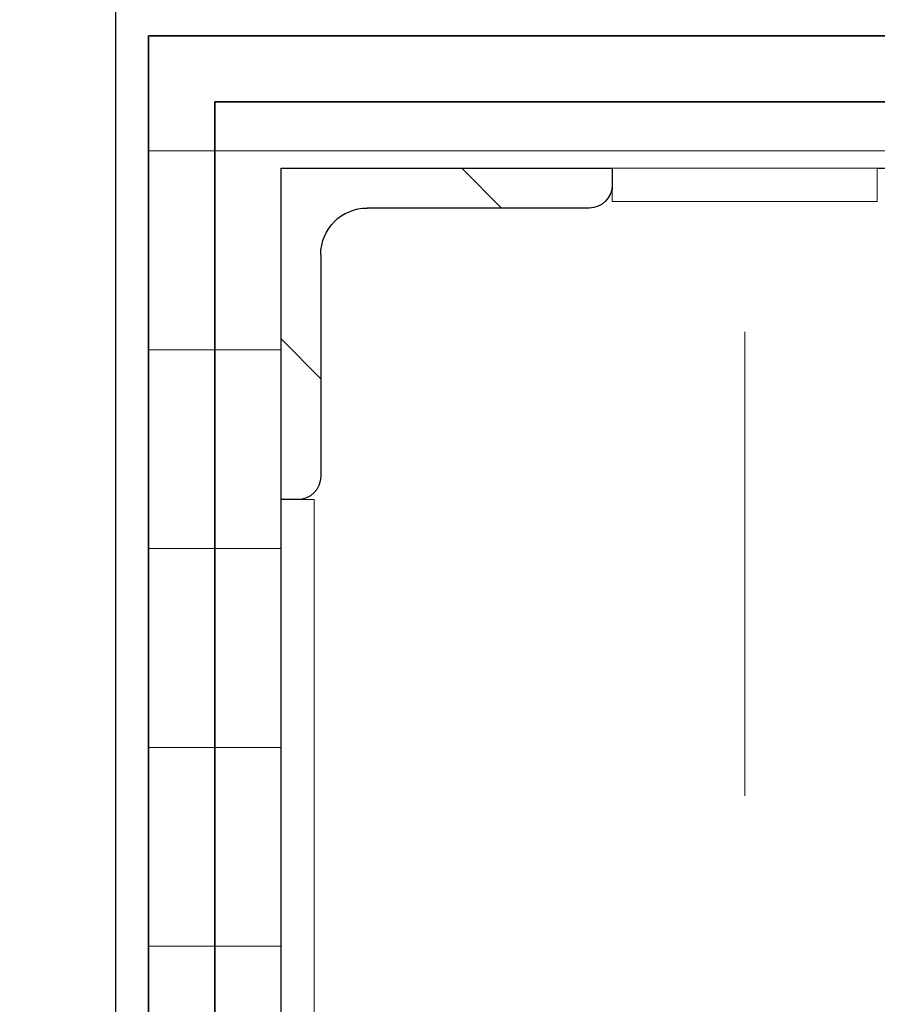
# Model space of a CAD drawing. Header units: millimetres. Extents: x 53458 to 260960, y -123310 to -87533.
# Tile 185 of 256: x 77896 to 78025, y -118659 to -118510. Entities that reach past the tile are written whole.
import ezdxf
from ezdxf.enums import TextEntityAlignment as Align

# ---------------------------------------------------------------- set-up
doc = ezdxf.new("R2010")
doc.units = ezdxf.units.MM
doc.header["$MEASUREMENT"] = 0
doc.linetypes.add('Przerywana podwójnie', pattern=[295, 125, -50, 70.00000000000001, -50])
doc.linetypes.add('Wipeout_Contour', pattern=[1000, 0, -1000])
for name, color, linetype in [('Nowe_A-Balkony-Słupy', 7, 'Continuous'), ('Nowe_A-Osi', 7, 'Continuous'), ('Nowe_A-Wymiary-Wewnętrzne', 7, 'Continuous'), ('Nowe_A-Wymiary-Zewnętrzne', 7, 'Continuous')]:
    doc.layers.add(name, color=color, linetype=linetype)
for name, color, linetype, lineweight in [('Nowe_A-Balkony-Słupy_Nr_pióra__27', 7, 'Continuous', 25), ('Nowe_A-Balkony-Słupy_Nr_pióra__28', 7, 'Continuous', 25), ('Nowe_A-Balkony-Słupy_Nr_pióra__87', 7, 'Continuous', 13), ('Nowe_A-Balkony-Słupy_Nr_pióra__89', 7, 'Continuous', 13), ('Nowe_A-Osi_Nr_pióra__20', 1, 'Continuous', 13), ('Nowe_A-Osi_Nr_pióra__6', 5, 'Continuous', 13), ('Nowe_A-Wymiary-Wewnętrzne_Nr_pióra__46', 5, 'Continuous', 15), ('Nowe_A-Wymiary-Zewnętrzne_Nr_pióra__46', 5, 'Continuous', 15)]:
    doc.layers.add(name, color=color, linetype=linetype, lineweight=lineweight)
for name, color, linetype, lineweight, true_color in [('Nowe_A-Wymiary-Wewnętrzne_Nr_pióra__45', 7, 'Continuous', 15, 0x40a5ff), ('Nowe_A-Wymiary-Wewnętrzne_Nr_pióra__85', 7, 'Continuous', 13, 0x80c2ff), ('Nowe_A-Wymiary-Zewnętrzne_Nr_pióra__45', 7, 'Continuous', 15, 0x40a5ff), ('Nowe_A-Wymiary-Zewnętrzne_Nr_pióra__85', 7, 'Continuous', 13, 0x80c2ff)]:
    doc.layers.add(name, color=color, linetype=linetype, lineweight=lineweight, true_color=true_color)
doc.styles.add('STYL_AUTOMATYCZNY_1', font='arial.ttf')
doc.styles.add('STYL_AUTOMATYCZNY_2', font='arial.ttf')
doc.dimstyles.new('STYL_AUTOMATYCZNY__1', dxfattribs={"dimtxt": 125, "dimasz": 47.5, "dimexe": 0.18, "dimexo": 20, "dimgap": 0, "dimtad": 1, "dimtih": 1, "dimtoh": 1, "dimdec": 1, "dimlfac": 0.1, "dimzin": 0, "dimdsep": 46, "dimtxsty": 'STYL_AUTOMATYCZNY_2', "dimblk": 'ARROWHEAD_11', "dimblk1": 'ARROWHEAD_11', "dimblk2": 'ARROWHEAD_11', "dimcen": 0.09, "dimclrd": 256, "dimclre": 256, "dimclrt": 5, "dimadec": 1, "dimazin": 0, "dimtfac": 1, "dimtdec": 4, "dimtmove": 0, "dimatfit": 3, "dimfxl": 0, "dimtolj": 1, "dimtzin": 0, "dimarcsym": 0})
doc.dimstyles.new('STYL_AUTOMATYCZNY__2', dxfattribs={"dimtxt": 125, "dimasz": 47.5, "dimexe": 0.18, "dimexo": 20, "dimgap": 0, "dimtad": 1, "dimdec": 1, "dimlfac": 0.1, "dimzin": 0, "dimdsep": 46, "dimtxsty": 'STYL_AUTOMATYCZNY_2', "dimblk": 'ARROWHEAD_11', "dimblk1": 'ARROWHEAD_11', "dimblk2": 'ARROWHEAD_11', "dimcen": 0.09, "dimclrd": 256, "dimclre": 256, "dimclrt": 5, "dimadec": 1, "dimazin": 0, "dimtfac": 1, "dimtdec": 4, "dimtmove": 0, "dimatfit": 3, "dimfxl": 0, "dimtolj": 1, "dimtzin": 0, "dimarcsym": 0})
pattern_1 = [(0, (0, 0), (0, 30.0000011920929), [])]
pattern_2 = [(0, (0, 0), (0, 86.60254037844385), [0, -50]), (0, (25, 43.30126941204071), (0, 86.60254037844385), [0, -50])]

# ---------------------------------------------------------------- blocks, each defined once
blk = doc.blocks.new('Strop_11', base_point=(77935.072244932, -118852.5979270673))
at = {"layer": 'Nowe_A-Balkony-Słupy_Nr_pióra__89', "color": 7, "linetype": 'Continuous', "lineweight": 13, "flags": 128}
blk.add_lwpolyline([(77935.072244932, -118852.5979270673), (77935.072244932, -118532.5979270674), (78075.07224493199, -118532.5979270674), (78075.07224493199, -118852.5979270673)], close=True, dxfattribs=at)
blk = doc.blocks.new('Strop_12', base_point=(77935.072244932, -118852.5979270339))
at = {"layer": 'Nowe_A-Balkony-Słupy_Nr_pióra__89', "color": 7, "linetype": 'Continuous', "lineweight": 13, "flags": 128}
blk.add_lwpolyline([(77935.072244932, -118852.5979270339), (77935.072244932, -118532.597927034), (78075.07224493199, -118532.597927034), (78075.07224493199, -118852.5979270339)], close=True, dxfattribs=at)
blk = doc.blocks.new('Ściana_101', base_point=(77935.072244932, -118532.5979270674))
at = {"layer": 'Nowe_A-Balkony-Słupy', "linetype": 'Continuous', "lineweight": 0, "true_color": 0x000000}
h = blk.add_hatch(dxfattribs=at)
h.set_pattern_fill('Sklejka', color=18, style=0, pattern_type=2)
h.set_pattern_definition(pattern_1)
h.paths.add_polyline_path([(77935.072244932, -118532.5979270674), (77925.072244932, -118522.5979270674), (77925.072244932, -118532.5979270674)])
h = blk.add_hatch(dxfattribs=at)
h.set_pattern_fill('Sklejka', color=18, style=0, pattern_type=2)
h.set_pattern_definition(pattern_1)
h.paths.add_polyline_path([(77935.072244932, -118522.5979270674), (77925.072244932, -118522.5979270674), (77935.072244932, -118532.5979270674)])
h = blk.add_hatch(dxfattribs=at)
h.set_pattern_fill('Sklejka', color=18, style=0, pattern_type=2)
h.set_pattern_definition(pattern_1)
h.paths.add_polyline_path([(77935.072244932, -118532.5979270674), (78075.07224493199, -118532.5979270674), (78075.07224493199, -118522.5979270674), (77935.072244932, -118522.5979270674)])
at = {"layer": 'Nowe_A-Balkony-Słupy_Nr_pióra__27', "color": 7, "linetype": 'Continuous', "lineweight": 25, "flags": 128}
for points in [[(77925.072244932, -118522.5979270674), (77925.072244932, -118532.5979270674)], [(78075.07224493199, -118522.5979270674), (77925.072244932, -118522.5979270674)], [(77935.072244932, -118532.5979270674), (78075.07224493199, -118532.5979270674)]]:
    blk.add_lwpolyline(points, dxfattribs=at)
blk = doc.blocks.new('Ściana_102', base_point=(77925.07224493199, -118522.5979270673))
at = {"layer": 'Nowe_A-Balkony-Słupy', "linetype": 'Continuous', "lineweight": 0, "true_color": 0x000000}
h = blk.add_hatch(dxfattribs=at)
h.set_pattern_fill('Sklejka', color=18, style=0, pattern_type=2)
h.set_pattern_definition(pattern_1)
h.paths.add_polyline_path([(77925.07224493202, -118522.5979270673), (77915.072244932, -118512.5979270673), (77915.072244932, -118522.5979270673)])
h = blk.add_hatch(dxfattribs=at)
h.set_pattern_fill('Sklejka', color=18, style=0, pattern_type=2)
h.set_pattern_definition(pattern_1)
h.paths.add_polyline_path([(77925.07224493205, -118512.5979270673), (77915.07224493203, -118512.5979270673), (77925.07224493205, -118522.5979270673)])
h = blk.add_hatch(dxfattribs=at)
h.set_pattern_fill('Sklejka', color=18, style=0, pattern_type=2)
h.set_pattern_definition(pattern_1)
h.paths.add_polyline_path([(77925.07224493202, -118522.5979270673), (78085.072244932, -118522.5979270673), (78085.07224493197, -118512.5979270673), (77925.07224493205, -118512.5979270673)])
h = blk.add_hatch(dxfattribs=at)
h.set_pattern_fill('Sklejka', color=18, style=0, pattern_type=2)
h.set_pattern_definition(pattern_1)
h.paths.add_polyline_path([(78085.07224493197, -118522.5979270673), (78095.07224493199, -118522.5979270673), (78095.07224493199, -118512.5979270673)])
h = blk.add_hatch(dxfattribs=at)
h.set_pattern_fill('Sklejka', color=18, style=0, pattern_type=2)
h.set_pattern_definition(pattern_1)
h.paths.add_polyline_path([(78085.07224493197, -118522.5979270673), (78095.07224493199, -118512.5979270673), (78085.07224493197, -118512.5979270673)])
at = {"layer": 'Nowe_A-Balkony-Słupy_Nr_pióra__27', "color": 7, "linetype": 'Continuous', "lineweight": 25, "flags": 128}
for points in [[(77915.07224493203, -118512.5979270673), (77915.072244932, -118522.5979270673)], [(78095.07224493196, -118512.5979270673), (77915.07224493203, -118512.5979270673)], [(78095.07224493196, -118512.5979270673), (78095.07224493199, -118522.5979270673)], [(77925.07224493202, -118522.5979270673), (78085.07224493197, -118522.5979270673)]]:
    blk.add_lwpolyline(points, dxfattribs=at)
blk = doc.blocks.new('Ściana_103', base_point=(77915.07224493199, -118512.5979270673))
at = {"layer": 'Nowe_A-Balkony-Słupy', "linetype": 'Continuous', "lineweight": 0, "true_color": 0x000000}
h = blk.add_hatch(dxfattribs=at)
h.set_pattern_fill('Tynk', color=18, style=0, pattern_type=2)
h.set_pattern_definition(pattern_2)
h.paths.add_polyline_path([(77915.07224493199, -118512.5979270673), (77910.07224493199, -118507.5979270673), (77910.07224493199, -118512.5979270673)])
h = blk.add_hatch(dxfattribs=at)
h.set_pattern_fill('Tynk', color=18, style=0, pattern_type=2)
h.set_pattern_definition(pattern_2)
h.paths.add_polyline_path([(77915.07224493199, -118507.5979270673), (77910.07224493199, -118507.5979270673), (77915.07224493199, -118512.5979270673)])
h = blk.add_hatch(dxfattribs=at)
h.set_pattern_fill('Tynk', color=18, style=0, pattern_type=2)
h.set_pattern_definition(pattern_2)
h.paths.add_polyline_path([(77915.07224493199, -118512.5979270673), (78095.072244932, -118512.5979270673), (78095.072244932, -118507.5979270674), (77915.07224493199, -118507.5979270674)])
h = blk.add_hatch(dxfattribs=at)
h.set_pattern_fill('Tynk', color=18, style=0, pattern_type=2)
h.set_pattern_definition(pattern_2)
h.paths.add_polyline_path([(78095.072244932, -118512.5979270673), (78100.072244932, -118512.5979270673), (78100.072244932, -118507.5979270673)])
h = blk.add_hatch(dxfattribs=at)
h.set_pattern_fill('Tynk', color=18, style=0, pattern_type=2)
h.set_pattern_definition(pattern_2)
h.paths.add_polyline_path([(78095.072244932, -118512.5979270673), (78100.072244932, -118507.5979270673), (78095.072244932, -118507.5979270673)])
at = {"layer": 'Nowe_A-Balkony-Słupy_Nr_pióra__27', "color": 7, "linetype": 'Continuous', "lineweight": 25, "flags": 128}
for points in [[(77910.07224493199, -118507.5979270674), (77910.072244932, -118512.5979270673)], [(78100.072244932, -118507.5979270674), (77910.07224493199, -118507.5979270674)], [(78100.072244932, -118507.5979270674), (78100.07224493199, -118512.5979270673)], [(77915.07224493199, -118512.5979270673), (78095.072244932, -118512.5979270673)]]:
    blk.add_lwpolyline(points, dxfattribs=at)
blk = doc.blocks.new('Ściana_107', base_point=(77935.072244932, -118532.5979270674))
at = {"layer": 'Nowe_A-Balkony-Słupy', "linetype": 'Continuous', "lineweight": 0, "true_color": 0x000000}
h = blk.add_hatch(dxfattribs=at)
h.set_pattern_fill('Sklejka', color=18, style=0, pattern_type=2)
h.set_pattern_definition(pattern_1)
h.paths.add_polyline_path([(77935.072244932, -118852.5979270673), (77935.072244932, -118532.5979270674), (77925.072244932, -118532.5979270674), (77925.072244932, -118852.5979270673)])
at = {"layer": 'Nowe_A-Balkony-Słupy_Nr_pióra__27', "color": 7, "linetype": 'Continuous', "lineweight": 25, "flags": 128}
for points in [[(77925.072244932, -118532.5979270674), (77925.072244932, -118852.5979270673)], [(77935.072244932, -118852.5979270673), (77935.072244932, -118532.5979270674)]]:
    blk.add_lwpolyline(points, dxfattribs=at)
blk = doc.blocks.new('Ściana_109', base_point=(77925.07224493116, -118862.5979270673))
at = {"layer": 'Nowe_A-Balkony-Słupy', "linetype": 'Continuous', "lineweight": 0, "true_color": 0x000000}
h = blk.add_hatch(dxfattribs=at)
h.set_pattern_fill('Sklejka', color=18, style=0, pattern_type=2)
h.set_pattern_definition(pattern_1)
h.paths.add_polyline_path([(77925.07224493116, -118862.5979270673), (77925.07224493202, -118522.5979270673), (77915.072244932, -118522.5979270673), (77915.07224493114, -118862.5979270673)])
at = {"layer": 'Nowe_A-Balkony-Słupy_Nr_pióra__27', "color": 7, "linetype": 'Continuous', "lineweight": 25, "flags": 128}
for points in [[(77915.072244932, -118522.5979270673), (77915.07224493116, -118862.5979270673)], [(77925.07224493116, -118862.5979270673), (77925.07224493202, -118522.5979270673)]]:
    blk.add_lwpolyline(points, dxfattribs=at)
blk = doc.blocks.new('Ściana_111', base_point=(77915.07224493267, -118872.5979270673))
at = {"layer": 'Nowe_A-Balkony-Słupy', "linetype": 'Continuous', "lineweight": 0, "true_color": 0x000000}
h = blk.add_hatch(dxfattribs=at)
h.set_pattern_fill('Tynk', color=18, style=0, pattern_type=2)
h.set_pattern_definition(pattern_2)
h.paths.add_polyline_path([(77915.07224493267, -118872.5979270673), (77915.07224493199, -118512.5979270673), (77910.07224493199, -118512.5979270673), (77910.07224493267, -118872.5979270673)])
at = {"layer": 'Nowe_A-Balkony-Słupy_Nr_pióra__27', "color": 7, "linetype": 'Continuous', "lineweight": 25, "flags": 128}
for points in [[(77910.072244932, -118512.5979270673), (77910.07224493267, -118872.5979270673)], [(77915.07224493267, -118872.5979270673), (77915.07224493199, -118512.5979270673)]]:
    blk.add_lwpolyline(points, dxfattribs=at)
blk = doc.blocks.new('Ściana_114', base_point=(77935.072244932, -118802.5979270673))
at = {"color": 254, "linetype": 'Wipeout_Contour', "lineweight": 0, "ltscale": 567974.6708678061}
blk.add_wipeout([(77940.072244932, -118802.5979270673), (77940.072244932, -118582.59792706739), (77935.072244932, -118582.59792706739), (77935.072244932, -118802.5979270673)], dxfattribs=at).dxf.layer = 'Nowe_A-Balkony-Słupy'
at = {"layer": 'Nowe_A-Balkony-Słupy_Nr_pióra__87', "color": 7, "linetype": 'Continuous', "lineweight": 13, "flags": 128}
for points in [[(77940.072244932, -118582.5979270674), (77935.072244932, -118582.5979270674)], [(77935.072244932, -118582.5979270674), (77935.072244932, -118802.5979270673)], [(77940.072244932, -118802.5979270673), (77940.072244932, -118582.5979270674)]]:
    blk.add_lwpolyline(points, dxfattribs=at)
blk = doc.blocks.new('Ściana_115', base_point=(77935.072244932, -118802.5979270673))
at = {"color": 254, "linetype": 'Wipeout_Contour', "lineweight": 0, "ltscale": 567974.670867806}
blk.add_wipeout([(77940.072244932, -118802.5979270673), (77940.072244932, -118582.59792706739), (77935.072244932, -118582.59792706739), (77935.072244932, -118802.5979270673)], dxfattribs=at).dxf.layer = 'Nowe_A-Balkony-Słupy'
at = {"layer": 'Nowe_A-Balkony-Słupy_Nr_pióra__87', "color": 7, "linetype": 'Continuous', "lineweight": 13, "flags": 128}
for points in [[(77940.072244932, -118582.5979270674), (77935.072244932, -118582.5979270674)], [(77935.072244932, -118582.5979270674), (77935.072244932, -118802.5979270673)], [(77940.072244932, -118802.5979270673), (77940.072244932, -118582.5979270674)]]:
    blk.add_lwpolyline(points, dxfattribs=at)
blk = doc.blocks.new('Ściana_118', base_point=(77985.07224493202, -118532.5979270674))
at = {"color": 254, "linetype": 'Wipeout_Contour', "lineweight": 0, "ltscale": 567596.4908716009}
blk.add_wipeout([(77985.072244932, -118537.5979270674), (78025.07224493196, -118537.5979270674), (78025.07224493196, -118532.5979270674), (77985.072244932, -118532.5979270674)], dxfattribs=at).dxf.layer = 'Nowe_A-Balkony-Słupy'
at = {"layer": 'Nowe_A-Balkony-Słupy_Nr_pióra__87', "color": 7, "linetype": 'Continuous', "lineweight": 13, "flags": 128}
for points in [[(78025.07224493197, -118532.5979270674), (77985.07224493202, -118532.5979270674)], [(77985.07224493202, -118532.5979270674), (77985.07224493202, -118537.5979270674)], [(78025.07224493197, -118537.5979270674), (78025.07224493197, -118532.5979270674)], [(77985.07224493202, -118537.5979270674), (78025.07224493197, -118537.5979270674)]]:
    blk.add_lwpolyline(points, dxfattribs=at)
blk = doc.blocks.new('Ściana_119', base_point=(77985.07224493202, -118532.5979270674))
at = {"color": 254, "linetype": 'Wipeout_Contour', "lineweight": 0, "ltscale": 567596.4908716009}
blk.add_wipeout([(77985.072244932, -118537.5979270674), (78025.07224493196, -118537.5979270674), (78025.07224493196, -118532.5979270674), (77985.072244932, -118532.5979270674)], dxfattribs=at).dxf.layer = 'Nowe_A-Balkony-Słupy'
at = {"layer": 'Nowe_A-Balkony-Słupy_Nr_pióra__87', "color": 7, "linetype": 'Continuous', "lineweight": 13, "flags": 128}
for points in [[(78025.07224493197, -118532.5979270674), (77985.07224493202, -118532.5979270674)], [(77985.07224493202, -118532.5979270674), (77985.07224493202, -118537.5979270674)], [(78025.07224493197, -118537.5979270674), (78025.07224493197, -118532.5979270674)], [(77985.07224493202, -118537.5979270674), (78025.07224493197, -118537.5979270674)]]:
    blk.add_lwpolyline(points, dxfattribs=at)
blk = doc.blocks.new('Standardowy znacznik osi')
at = {"layer": 'Nowe_A-Osi_Nr_pióra__20', "color": 1, "linetype": 'Przerywana podwójnie', "lineweight": 13}
blk.add_line((23209.81777647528, 0), (24209.81777647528, 0), dxfattribs=at)
at = {"layer": 'Nowe_A-Osi_Nr_pióra__6', "color": 5, "lineweight": 13, "style": 'STYL_AUTOMATYCZNY_1'}
blk.add_attdef('AC_MarkerText_1', text='', height=400, rotation=90.00000000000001, dxfattribs=at).set_placement((-666.4285714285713, -91.4285445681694), align=Align.TOP_CENTER)
blk = doc.blocks.new('Słup kątownik symetrycz 27')
at = {"layer": 'Nowe_A-Balkony-Słupy', "linetype": 'Continuous', "lineweight": 0, "true_color": 0xffffff}
h = blk.add_hatch(dxfattribs=at)
h.set_pattern_fill('Stal', style=0, pattern_type=2)
h.set_pattern_definition([(45, (0, 0), (-79.5495128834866, 79.5495128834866), []), (45, (-26.51650429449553, 26.51650429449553), (-79.5495128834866, 79.5495128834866), [])])
h.paths.add_polyline_path([(25, -25), (25, -22.5, 0.414213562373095), (21.5, -19), (-12, -19, -0.414213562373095), (-19, -12), (-19, 21.5, 0.414213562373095), (-22.5, 25), (-25, 25), (-25, -25)])
at = {"layer": 'Nowe_A-Balkony-Słupy_Nr_pióra__28', "color": 7, "linetype": 'Continuous', "lineweight": 25}
for p, q in [((-22.5, 25), (-25, 25)), ((-25, 25), (-25, -25)), ((-19, -12), (-19, 21.5)), ((21.5, -19), (-12, -19)), ((25, -25), (25, -22.5)), ((-25, -25), (25, -25))]:
    blk.add_line(p, q, dxfattribs=at)
for centre, radius, start, end in [((-22.5, 21.5), 3.500000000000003, 0, 90), ((-12, -12), 7.000000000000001, 180, 270), ((21.5, -22.5), 3.500000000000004, 0, 90)]:
    blk.add_arc(centre, radius, start, end, dxfattribs=at)
blk = doc.blocks.new('*D627')
at = {"layer": 'Nowe_A-Wymiary-Zewnętrzne_Nr_pióra__45', "linetype": 'Continuous', "lineweight": 15, "true_color": 0x40a5ff}
for points in [[(93176.56112434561, -117377.597843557), (93177.5126303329, -117382.3813864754), (93180.22228949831, -117386.4366784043), (93184.27758142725, -117389.1463375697), (93189.06112434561, -117390.097843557), (93193.84466726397, -117389.1463375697), (93197.8999591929, -117386.4366784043), (93200.60961835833, -117382.3813864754), (93201.56112434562, -117377.597843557), (93200.60961835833, -117372.8143006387), (93197.8999591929, -117368.7590087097), (93193.84466726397, -117366.0493495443), (93189.06112434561, -117365.097843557), (93184.27758142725, -117366.0493495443), (93180.22228949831, -117368.7590087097), (93177.5126303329, -117372.8143006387)], [(93176.56112434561, -118877.5979270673), (93177.5126303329, -118882.3814699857), (93180.22228949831, -118886.4367619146), (93184.27758142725, -118889.14642108), (93189.06112434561, -118890.0979270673), (93193.84466726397, -118889.14642108), (93197.8999591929, -118886.4367619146), (93200.60961835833, -118882.3814699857), (93201.56112434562, -118877.5979270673), (93200.60961835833, -118872.814384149), (93197.8999591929, -118868.75909222), (93193.84466726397, -118866.0494330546), (93189.06112434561, -118865.0979270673), (93184.27758142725, -118866.0494330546), (93180.22228949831, -118868.75909222), (93177.5126303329, -118872.814384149)]]:
    blk.add_hatch(color=161, dxfattribs=at).paths.add_polyline_path(points)
at = {"layer": 'Nowe_A-Wymiary-Zewnętrzne_Nr_pióra__45', "color": 161, "linetype": 'Continuous', "lineweight": 15, "true_color": 0x40a5ff}
for centre in [(93189.06112434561, -117377.597843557), (93189.06112434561, -118877.5979270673)]:
    blk.add_circle(centre, 12.5, dxfattribs=at)
at = {"layer": 'Nowe_A-Wymiary-Zewnętrzne_Nr_pióra__85', "color": 151, "linetype": 'Continuous', "lineweight": 13, "true_color": 0x80c2ff}
for p, q in [((93176.56112434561, -117377.597843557), (93142.18612434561, -117377.597843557)), ((93235.93612434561, -117377.597843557), (93201.56112434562, -117377.597843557)), ((93189.06112434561, -118865.0979270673), (93189.06112434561, -117390.097843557)), ((93176.56112434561, -118877.5979270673), (93142.18612434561, -118877.5979270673)), ((93235.93612434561, -118877.5979270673), (93201.56112434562, -118877.5979270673)), ((93189.06112434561, -118902.5979270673), (93189.06112434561, -118890.0979270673))]:
    blk.add_line(p, q, dxfattribs=at)
at = {"layer": 'Nowe_A-Wymiary-Zewnętrzne_Nr_pióra__46', "color": 5, "lineweight": 15, "char_height": 125, "attachment_point": 7, "rotation": 90, "style": 'STYL_AUTOMATYCZNY_2'}
for s, insert in [('\\A1;{\\pql;\\fArial|b0|i0|c238|p0;\\W1.000000;33,5}', (93164.06112434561, -117723.7478400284)), ('\\A1;{\\pql;\\fArial|b0|i0|c238|p0;\\W1.000000;150,0}', (93164.06112434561, -118508.9178937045))]:
    blk.add_mtext(s, dxfattribs=dict(at, insert=insert))
blk = doc.blocks.new('ARROWHEAD_11')
at = {"color": 0, "linetype": 'Continuous', "lineweight": 0}
blk.add_line((0, 0), (-1, 0), dxfattribs=at)
at = {"color": 0, "linetype": 'Continuous', "lineweight": 0, "const_width": 0.25, "flags": 128}
blk.add_lwpolyline([(-0.125, 0, 1), (0.125, 0, 1)], format="xyb", close=True, dxfattribs=at)
blk = doc.blocks.new('*D653')
at = {"layer": 'Nowe_A-Wymiary-Zewnętrzne_Nr_pióra__45', "linetype": 'Continuous', "lineweight": 15, "true_color": 0x40a5ff}
for points in [[(71992.57224493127, -120280.83360366), (71993.52375091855, -120285.6171465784), (71996.23341008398, -120289.6724385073), (72000.28870201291, -120292.3820976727), (72005.07224493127, -120293.33360366), (72009.85578784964, -120292.3820976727), (72013.91107977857, -120289.6724385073), (72016.62073894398, -120285.6171465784), (72017.57224493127, -120280.83360366), (72016.62073894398, -120276.0500607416), (72013.91107977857, -120271.9947688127), (72009.85578784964, -120269.2851096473), (72005.07224493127, -120268.33360366), (72000.28870201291, -120269.2851096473), (71996.23341008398, -120271.9947688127), (71993.52375091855, -120276.0500607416)], [(77992.57224493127, -120280.83360366), (77993.52375091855, -120285.6171465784), (77996.23341008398, -120289.6724385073), (78000.28870201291, -120292.3820976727), (78005.07224493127, -120293.33360366), (78009.85578784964, -120292.3820976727), (78013.91107977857, -120289.6724385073), (78016.62073894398, -120285.6171465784), (78017.57224493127, -120280.83360366), (78016.62073894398, -120276.0500607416), (78013.91107977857, -120271.9947688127), (78009.85578784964, -120269.2851096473), (78005.07224493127, -120268.33360366), (78000.28870201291, -120269.2851096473), (77996.23341008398, -120271.9947688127), (77993.52375091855, -120276.0500607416)]]:
    blk.add_hatch(color=161, dxfattribs=at).paths.add_polyline_path(points)
at = {"layer": 'Nowe_A-Wymiary-Zewnętrzne_Nr_pióra__45', "color": 161, "linetype": 'Continuous', "lineweight": 15, "true_color": 0x40a5ff}
for centre in [(72005.07224493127, -120280.83360366), (78005.07224493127, -120280.83360366)]:
    blk.add_circle(centre, 12.5, dxfattribs=at)
at = {"layer": 'Nowe_A-Wymiary-Zewnętrzne_Nr_pióra__85', "color": 151, "linetype": 'Continuous', "lineweight": 13, "true_color": 0x80c2ff}
for p, q in [((72005.07224493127, -120268.33360366), (72005.07224493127, -120233.95860366)), ((78005.07224493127, -120268.33360366), (78005.07224493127, -120233.95860366)), ((72017.57224493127, -120280.83360366), (77992.57224493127, -120280.83360366)), ((72005.07224493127, -120327.70860366), (72005.07224493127, -120293.33360366)), ((78005.07224493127, -120327.70860366), (78005.07224493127, -120293.33360366))]:
    blk.add_line(p, q, dxfattribs=at)
at = {"layer": 'Nowe_A-Wymiary-Zewnętrzne_Nr_pióra__46', "color": 5, "lineweight": 15, "insert": (74790.57723301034, -120255.83360366), "char_height": 125, "attachment_point": 7, "style": 'STYL_AUTOMATYCZNY_2'}
blk.add_mtext('\\A1;{\\pql;\\fArial|b0|i0|c238|p0;\\W1.000000;600,0}', dxfattribs=at)
blk = doc.blocks.new('*D654')
at = {"layer": 'Nowe_A-Wymiary-Zewnętrzne_Nr_pióra__45', "linetype": 'Continuous', "lineweight": 15, "true_color": 0x40a5ff}
for points in [[(77992.57224493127, -120280.83360366), (77993.52375091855, -120285.6171465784), (77996.23341008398, -120289.6724385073), (78000.28870201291, -120292.3820976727), (78005.07224493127, -120293.33360366), (78009.85578784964, -120292.3820976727), (78013.91107977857, -120289.6724385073), (78016.62073894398, -120285.6171465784), (78017.57224493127, -120280.83360366), (78016.62073894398, -120276.0500607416), (78013.91107977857, -120271.9947688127), (78009.85578784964, -120269.2851096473), (78005.07224493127, -120268.33360366), (78000.28870201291, -120269.2851096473), (77996.23341008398, -120271.9947688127), (77993.52375091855, -120276.0500607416)], [(83992.57224493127, -120280.83360366), (83993.52375091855, -120285.6171465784), (83996.23341008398, -120289.6724385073), (84000.28870201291, -120292.3820976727), (84005.07224493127, -120293.33360366), (84009.85578784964, -120292.3820976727), (84013.91107977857, -120289.6724385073), (84016.62073894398, -120285.6171465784), (84017.57224493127, -120280.83360366), (84016.62073894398, -120276.0500607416), (84013.91107977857, -120271.9947688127), (84009.85578784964, -120269.2851096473), (84005.07224493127, -120268.33360366), (84000.28870201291, -120269.2851096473), (83996.23341008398, -120271.9947688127), (83993.52375091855, -120276.0500607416)]]:
    blk.add_hatch(color=161, dxfattribs=at).paths.add_polyline_path(points)
at = {"layer": 'Nowe_A-Wymiary-Zewnętrzne_Nr_pióra__45', "color": 161, "linetype": 'Continuous', "lineweight": 15, "true_color": 0x40a5ff}
for centre in [(78005.07224493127, -120280.83360366), (84005.07224493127, -120280.83360366)]:
    blk.add_circle(centre, 12.5, dxfattribs=at)
at = {"layer": 'Nowe_A-Wymiary-Zewnętrzne_Nr_pióra__85', "color": 151, "linetype": 'Continuous', "lineweight": 13, "true_color": 0x80c2ff}
for p, q in [((78005.07224493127, -120268.33360366), (78005.07224493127, -120233.95860366)), ((84005.07224493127, -120268.33360366), (84005.07224493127, -120233.95860366)), ((78017.57224493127, -120280.83360366), (83992.57224493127, -120280.83360366)), ((78005.07224493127, -120327.70860366), (78005.07224493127, -120293.33360366)), ((84005.07224493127, -120327.70860366), (84005.07224493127, -120293.33360366))]:
    blk.add_line(p, q, dxfattribs=at)
at = {"layer": 'Nowe_A-Wymiary-Zewnętrzne_Nr_pióra__46', "color": 5, "lineweight": 15, "insert": (80790.57723301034, -120255.83360366), "char_height": 125, "attachment_point": 7, "style": 'STYL_AUTOMATYCZNY_2'}
blk.add_mtext('\\A1;{\\pql;\\fArial|b0|i0|c238|p0;\\W1.000000;600,0}', dxfattribs=at)
blk = doc.blocks.new('*D658')
at = {"layer": 'Nowe_A-Wymiary-Zewnętrzne_Nr_pióra__45', "linetype": 'Continuous', "lineweight": 15, "true_color": 0x40a5ff}
for points in [[(64757.57224493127, -120980.0758241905), (64758.52375091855, -120984.8593671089), (64761.23341008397, -120988.9146590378), (64765.28870201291, -120991.6243182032), (64770.07224493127, -120992.5758241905), (64774.85578784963, -120991.6243182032), (64778.91107977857, -120988.9146590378), (64781.62073894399, -120984.8593671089), (64782.57224493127, -120980.0758241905), (64781.62073894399, -120975.2922812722), (64778.91107977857, -120971.2369893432), (64774.85578784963, -120968.5273301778), (64770.07224493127, -120967.5758241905), (64765.28870201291, -120968.5273301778), (64761.23341008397, -120971.2369893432), (64758.52375091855, -120975.2922812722)], [(91227.57224493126, -120980.0758241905), (91228.52375091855, -120984.8593671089), (91231.23341008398, -120988.9146590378), (91235.28870201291, -120991.6243182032), (91240.07224493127, -120992.5758241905), (91244.85578784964, -120991.6243182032), (91248.91107977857, -120988.9146590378), (91251.62073894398, -120984.8593671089), (91252.57224493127, -120980.0758241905), (91251.62073894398, -120975.2922812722), (91248.91107977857, -120971.2369893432), (91244.85578784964, -120968.5273301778), (91240.07224493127, -120967.5758241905), (91235.28870201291, -120968.5273301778), (91231.23341008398, -120971.2369893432), (91228.52375091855, -120975.2922812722)]]:
    blk.add_hatch(color=161, dxfattribs=at).paths.add_polyline_path(points)
at = {"layer": 'Nowe_A-Wymiary-Zewnętrzne_Nr_pióra__45', "color": 161, "linetype": 'Continuous', "lineweight": 15, "true_color": 0x40a5ff}
for centre in [(64770.07224493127, -120980.0758241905), (91240.07224493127, -120980.0758241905)]:
    blk.add_circle(centre, 12.5, dxfattribs=at)
at = {"layer": 'Nowe_A-Wymiary-Zewnętrzne_Nr_pióra__85', "color": 151, "linetype": 'Continuous', "lineweight": 13, "true_color": 0x80c2ff}
for p, q in [((64770.07224493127, -120967.5758241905), (64770.07224493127, -120933.2008241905)), ((91240.07224493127, -120967.5758241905), (91240.07224493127, -120933.2008241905)), ((64745.07224493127, -120980.0758241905), (64757.57224493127, -120980.0758241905)), ((64782.57224493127, -120980.0758241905), (91227.57224493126, -120980.0758241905)), ((91252.57224493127, -120980.0758241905), (91265.07224493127, -120980.0758241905)), ((64770.07224493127, -121026.9508241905), (64770.07224493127, -120992.5758241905)), ((91240.07224493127, -121026.9508241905), (91240.07224493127, -120992.5758241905))]:
    blk.add_line(p, q, dxfattribs=at)
at = {"layer": 'Nowe_A-Wymiary-Zewnętrzne_Nr_pióra__46', "color": 5, "lineweight": 15, "insert": (77719.09287589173, -120955.0758241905), "char_height": 125, "attachment_point": 7, "style": 'STYL_AUTOMATYCZNY_2'}
blk.add_mtext('\\A1;{\\pql;\\fArial|b0|i0|c238|p0;\\W1.000000;2\xa0647,0}', dxfattribs=at)
blk = doc.blocks.new('*D669')
at = {"layer": 'Nowe_A-Wymiary-Zewnętrzne_Nr_pióra__45', "linetype": 'Continuous', "lineweight": 15, "true_color": 0x40a5ff}
for points in [[(77392.57224493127, -120746.9950840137), (77393.52375091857, -120751.778626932), (77396.23341008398, -120755.833918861), (77400.28870201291, -120758.5435780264), (77405.07224493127, -120759.4950840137), (77409.85578784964, -120758.5435780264), (77413.91107977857, -120755.833918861), (77416.620738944, -120751.778626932), (77417.57224493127, -120746.9950840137), (77416.620738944, -120742.2115410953), (77413.91107977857, -120738.1562491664), (77409.85578784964, -120735.446590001), (77405.07224493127, -120734.4950840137), (77400.28870201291, -120735.446590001), (77396.23341008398, -120738.1562491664), (77393.52375091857, -120742.2115410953)], [(78592.57224493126, -120746.9950840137), (78593.52375091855, -120751.778626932), (78596.23341008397, -120755.833918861), (78600.2887020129, -120758.5435780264), (78605.07224493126, -120759.4950840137), (78609.85578784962, -120758.5435780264), (78613.91107977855, -120755.833918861), (78616.62073894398, -120751.778626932), (78617.57224493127, -120746.9950840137), (78616.62073894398, -120742.2115410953), (78613.91107977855, -120738.1562491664), (78609.85578784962, -120735.446590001), (78605.07224493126, -120734.4950840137), (78600.2887020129, -120735.446590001), (78596.23341008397, -120738.1562491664), (78593.52375091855, -120742.2115410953)]]:
    blk.add_hatch(color=161, dxfattribs=at).paths.add_polyline_path(points)
at = {"layer": 'Nowe_A-Wymiary-Zewnętrzne_Nr_pióra__45', "color": 161, "linetype": 'Continuous', "lineweight": 15, "true_color": 0x40a5ff}
for centre in [(77405.07224493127, -120746.9950840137), (78605.07224493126, -120746.9950840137)]:
    blk.add_circle(centre, 12.5, dxfattribs=at)
at = {"layer": 'Nowe_A-Wymiary-Zewnętrzne_Nr_pióra__85', "color": 151, "linetype": 'Continuous', "lineweight": 13, "true_color": 0x80c2ff}
for p, q in [((77405.07224493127, -120734.4950840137), (77405.07224493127, -120700.1200840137)), ((78605.07224493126, -120734.4950840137), (78605.07224493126, -120700.1200840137)), ((77417.57224493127, -120746.9950840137), (78592.57224493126, -120746.9950840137)), ((77405.07224493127, -120793.8700840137), (77405.07224493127, -120759.4950840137)), ((78605.07224493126, -120793.8700840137), (78605.07224493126, -120759.4950840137))]:
    blk.add_line(p, q, dxfattribs=at)
at = {"layer": 'Nowe_A-Wymiary-Zewnętrzne_Nr_pióra__46', "color": 5, "lineweight": 15, "insert": (77790.57723301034, -120721.9950840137), "char_height": 125, "attachment_point": 7, "style": 'STYL_AUTOMATYCZNY_2'}
blk.add_mtext('\\A1;{\\pql;\\fArial|b0|i0|c238|p0;\\W1.000000;120,0}', dxfattribs=at)
blk = doc.blocks.new('*D684')
at = {"layer": 'Nowe_A-Wymiary-Zewnętrzne_Nr_pióra__45', "linetype": 'Continuous', "lineweight": 15, "true_color": 0x40a5ff}
for points in [[(77857.57224493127, -120513.9143438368), (77858.52375091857, -120518.6978867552), (77861.23341008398, -120522.7531786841), (77865.28870201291, -120525.4628378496), (77870.07224493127, -120526.4143438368), (77874.85578784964, -120525.4628378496), (77878.91107977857, -120522.7531786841), (77881.620738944, -120518.6978867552), (77882.57224493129, -120513.9143438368), (77881.620738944, -120509.1308009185), (77878.91107977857, -120505.0755089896), (77874.85578784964, -120502.3658498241), (77870.07224493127, -120501.4143438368), (77865.28870201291, -120502.3658498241), (77861.23341008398, -120505.0755089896), (77858.52375091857, -120509.1308009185)], [(78127.57224493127, -120513.9143438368), (78128.52375091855, -120518.6978867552), (78131.23341008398, -120522.7531786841), (78135.28870201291, -120525.4628378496), (78140.07224493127, -120526.4143438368), (78144.85578784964, -120525.4628378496), (78148.91107977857, -120522.7531786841), (78151.620738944, -120518.6978867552), (78152.57224493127, -120513.9143438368), (78151.620738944, -120509.1308009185), (78148.91107977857, -120505.0755089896), (78144.85578784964, -120502.3658498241), (78140.07224493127, -120501.4143438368), (78135.28870201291, -120502.3658498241), (78131.23341008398, -120505.0755089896), (78128.52375091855, -120509.1308009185)]]:
    blk.add_hatch(color=161, dxfattribs=at).paths.add_polyline_path(points)
at = {"layer": 'Nowe_A-Wymiary-Zewnętrzne_Nr_pióra__45', "color": 161, "linetype": 'Continuous', "lineweight": 15, "true_color": 0x40a5ff}
for centre in [(77870.07224493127, -120513.9143438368), (78140.07224493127, -120513.9143438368)]:
    blk.add_circle(centre, 12.5, dxfattribs=at)
at = {"layer": 'Nowe_A-Wymiary-Zewnętrzne_Nr_pióra__85', "color": 151, "linetype": 'Continuous', "lineweight": 13, "true_color": 0x80c2ff}
for p, q in [((77870.07224493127, -120501.4143438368), (77870.07224493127, -120467.0393438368)), ((78140.07224493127, -120501.4143438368), (78140.07224493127, -120467.0393438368)), ((77882.57224493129, -120513.9143438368), (78127.57224493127, -120513.9143438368)), ((77870.07224493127, -120560.7893438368), (77870.07224493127, -120526.4143438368)), ((78140.07224493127, -120560.7893438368), (78140.07224493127, -120526.4143438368))]:
    blk.add_line(p, q, dxfattribs=at)
blk = doc.blocks.new('*D702')
at = {"layer": 'Nowe_A-Wymiary-Wewnętrzne_Nr_pióra__45', "linetype": 'Continuous', "lineweight": 15, "true_color": 0x40a5ff}
for points in [[(66010.64599526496, -117377.597843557), (66011.59750125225, -117382.3813864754), (66014.30716041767, -117386.4366784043), (66018.36245234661, -117389.1463375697), (66023.14599526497, -117390.097843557), (66027.92953818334, -117389.1463375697), (66031.98483011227, -117386.4366784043), (66034.69448927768, -117382.3813864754), (66035.64599526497, -117377.597843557), (66034.69448927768, -117372.8143006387), (66031.98483011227, -117368.7590087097), (66027.92953818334, -117366.0493495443), (66023.14599526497, -117365.097843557), (66018.36245234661, -117366.0493495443), (66014.30716041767, -117368.7590087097), (66011.59750125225, -117372.8143006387)], [(66010.64599526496, -118877.5979270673), (66011.59750125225, -118882.3814699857), (66014.30716041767, -118886.4367619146), (66018.36245234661, -118889.14642108), (66023.14599526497, -118890.0979270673), (66027.92953818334, -118889.14642108), (66031.98483011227, -118886.4367619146), (66034.69448927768, -118882.3814699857), (66035.64599526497, -118877.5979270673), (66034.69448927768, -118872.814384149), (66031.98483011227, -118868.75909222), (66027.92953818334, -118866.0494330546), (66023.14599526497, -118865.0979270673), (66018.36245234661, -118866.0494330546), (66014.30716041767, -118868.75909222), (66011.59750125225, -118872.814384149)]]:
    blk.add_hatch(color=161, dxfattribs=at).paths.add_polyline_path(points)
at = {"layer": 'Nowe_A-Wymiary-Wewnętrzne_Nr_pióra__45', "color": 161, "linetype": 'Continuous', "lineweight": 15, "true_color": 0x40a5ff}
for centre in [(66023.14599526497, -117377.597843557), (66023.14599526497, -118877.5979270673)]:
    blk.add_circle(centre, 12.5, dxfattribs=at)
at = {"layer": 'Nowe_A-Wymiary-Wewnętrzne_Nr_pióra__85', "color": 151, "linetype": 'Continuous', "lineweight": 13, "true_color": 0x80c2ff}
for p, q in [((66010.64599526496, -117377.597843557), (65976.27099526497, -117377.597843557)), ((66070.02099526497, -117377.597843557), (66035.64599526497, -117377.597843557)), ((66023.14599526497, -118865.0979270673), (66023.14599526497, -117390.097843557)), ((66010.64599526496, -118877.5979270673), (65976.27099526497, -118877.5979270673)), ((66070.02099526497, -118877.5979270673), (66035.64599526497, -118877.5979270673)), ((66023.14599526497, -118902.5979270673), (66023.14599526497, -118890.0979270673))]:
    blk.add_line(p, q, dxfattribs=at)
at = {"layer": 'Nowe_A-Wymiary-Wewnętrzne_Nr_pióra__46', "color": 5, "lineweight": 15, "insert": (65998.14599526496, -118342.0928972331), "char_height": 125, "attachment_point": 7, "rotation": 90, "style": 'STYL_AUTOMATYCZNY_2'}
blk.add_mtext('\\A1;{\\pql;\\fArial|b0|i0|c238|p0;\\W1.000000;150,0}', dxfattribs=at)
blk = doc.blocks.new('*D714')
at = {"layer": 'Nowe_A-Wymiary-Wewnętrzne_Nr_pióra__45', "linetype": 'Continuous', "lineweight": 15, "true_color": 0x40a5ff}
for points in [[(89974.49849459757, -117377.597843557), (89975.45000058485, -117382.3813864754), (89978.15965975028, -117386.4366784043), (89982.21495167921, -117389.1463375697), (89986.99849459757, -117390.097843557), (89991.78203751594, -117389.1463375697), (89995.83732944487, -117386.4366784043), (89998.54698861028, -117382.3813864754), (89999.49849459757, -117377.597843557), (89998.54698861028, -117372.8143006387), (89995.83732944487, -117368.7590087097), (89991.78203751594, -117366.0493495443), (89986.99849459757, -117365.097843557), (89982.21495167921, -117366.0493495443), (89978.15965975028, -117368.7590087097), (89975.45000058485, -117372.8143006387)], [(89974.49849459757, -118877.5979270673), (89975.45000058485, -118882.3814699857), (89978.15965975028, -118886.4367619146), (89982.21495167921, -118889.14642108), (89986.99849459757, -118890.0979270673), (89991.78203751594, -118889.14642108), (89995.83732944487, -118886.4367619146), (89998.54698861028, -118882.3814699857), (89999.49849459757, -118877.5979270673), (89998.54698861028, -118872.814384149), (89995.83732944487, -118868.75909222), (89991.78203751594, -118866.0494330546), (89986.99849459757, -118865.0979270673), (89982.21495167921, -118866.0494330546), (89978.15965975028, -118868.75909222), (89975.45000058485, -118872.814384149)]]:
    blk.add_hatch(color=161, dxfattribs=at).paths.add_polyline_path(points)
at = {"layer": 'Nowe_A-Wymiary-Wewnętrzne_Nr_pióra__45', "color": 161, "linetype": 'Continuous', "lineweight": 15, "true_color": 0x40a5ff}
for centre in [(89986.99849459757, -117377.597843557), (89986.99849459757, -118877.5979270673)]:
    blk.add_circle(centre, 12.5, dxfattribs=at)
at = {"layer": 'Nowe_A-Wymiary-Wewnętrzne_Nr_pióra__85', "color": 151, "linetype": 'Continuous', "lineweight": 13, "true_color": 0x80c2ff}
for p, q in [((89974.49849459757, -117377.597843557), (89940.12349459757, -117377.597843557)), ((90033.87349459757, -117377.597843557), (89999.49849459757, -117377.597843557)), ((89986.99849459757, -118865.0979270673), (89986.99849459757, -117390.097843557)), ((89974.49849459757, -118877.5979270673), (89940.12349459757, -118877.5979270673)), ((90033.87349459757, -118877.5979270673), (89999.49849459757, -118877.5979270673)), ((89986.99849459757, -118902.5979270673), (89986.99849459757, -118890.0979270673))]:
    blk.add_line(p, q, dxfattribs=at)
at = {"layer": 'Nowe_A-Wymiary-Wewnętrzne_Nr_pióra__46', "color": 5, "lineweight": 15, "insert": (89961.99849459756, -118342.0928972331), "char_height": 125, "attachment_point": 7, "rotation": 90, "style": 'STYL_AUTOMATYCZNY_2'}
blk.add_mtext('\\A1;{\\pql;\\fArial|b0|i0|c238|p0;\\W1.000000;150,0}', dxfattribs=at)

msp = doc.modelspace()

# ---------------------------------------------------------------- block references
at = {"layer": 'Nowe_A-Balkony-Słupy', "color": 7, "lineweight": 25}
for name, p in [('Ściana_103', (77915.07224493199, -118512.5979270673)), ('Ściana_111', (77915.07224493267, -118872.5979270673)), ('Ściana_102', (77925.07224493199, -118522.5979270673)), ('Ściana_109', (77925.07224493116, -118862.5979270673)), ('Ściana_101', (77935.072244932, -118532.5979270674)), ('Ściana_107', (77935.072244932, -118532.5979270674))]:
    msp.add_blockref(name, p, dxfattribs=at)
at = {"layer": 'Nowe_A-Balkony-Słupy', "color": 7, "linetype": 'Continuous', "lineweight": 13}
for name, p in [('Strop_11', (77935.072244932, -118852.5979270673)), ('Strop_12', (77935.072244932, -118852.5979270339))]:
    msp.add_blockref(name, p, dxfattribs=at)

# ---------------------------------------------------------------- next in the draw order: block references
at = {"layer": 'Nowe_A-Balkony-Słupy', "color": 7, "lineweight": 25}
for name, p in [('Ściana_118', (77985.07224493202, -118532.5979270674)), ('Ściana_114', (77935.072244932, -118802.5979270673))]:
    msp.add_blockref(name, p, dxfattribs=at)

# ---------------------------------------------------------------- next in the draw order: block references
for name, p in [('Ściana_119', (77985.07224493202, -118532.5979270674)), ('Ściana_115', (77935.072244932, -118802.5979270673))]:
    msp.add_blockref(name, p, dxfattribs=at)

# ---------------------------------------------------------------- next in the draw order: block references
at = {"layer": 'Nowe_A-Balkony-Słupy', "color": 7, "linetype": 'Continuous', "lineweight": 13, "xscale": -1, "zscale": 1000, "rotation": 180}
msp.add_blockref('Słup kątownik symetrycz 27', (77960.072244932, -118557.5979270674), dxfattribs=at)
at = {"layer": 'Nowe_A-Osi', "color": 8, "linetype": 'Continuous', "lineweight": 13, "zscale": 1000, "rotation": 270}
msp.add_blockref('Standardowy znacznik osi', (78005.07224493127, -94582.4787611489), dxfattribs=at)

# ---------------------------------------------------------------- next in the draw order: dimensions: what is measured, and where the dimension line sits
at = {"layer": 'Nowe_A-Wymiary-Wewnętrzne', "color": 151, "linetype": 'Continuous', "lineweight": 13, "true_color": 0x80c2ff}
for base, picture, middle in [((66023.14599526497, -117377.597843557), '*D702', (65935.64599526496, -118132.7060135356)), ((89986.99849459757, -117377.597843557), '*D714', (89899.49849459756, -118132.7060135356))]:
    dim = msp.add_linear_dim(base=base, p1=(65290.07224493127, -118877.5979270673), p2=(78005.07224493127, -117377.597843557), angle=90, dimstyle='STYL_AUTOMATYCZNY__2', dxfattribs=at)
    dim.commit()
    dim.dimension.update_dxf_attribs({"geometry": picture, "text_midpoint": middle, "dimtype": 160, "text_rotation": 90})
at = {"layer": 'Nowe_A-Wymiary-Zewnętrzne', "color": 151, "linetype": 'Continuous', "lineweight": 13, "true_color": 0x80c2ff}
for base, p1, p2, picture, middle in [((84005.07224493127, -120280.83360366), (78005.07224493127, -94582.4787611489), (84005.07224493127, -94559.90371560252), '*D654', (80999.96411670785, -120193.33360366)), ((78005.07224493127, -120280.83360366), (72005.07224493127, -94582.4787611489), (78005.07224493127, -94582.4787611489), '*D653', (74999.96411670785, -120193.33360366)), ((91240.07224493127, -120980.0758241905), (64770.07224493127, -98707.59789634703), (91240.07224493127, -98707.59784355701), '*D658', (78000.21413458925, -120892.5758241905)), ((78140.07224493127, -120513.9143438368), (77870.07224493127, -113157.5968466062), (78140.07224493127, -113292.5968466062), '*D684', (77685.74475198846, -120426.4143438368)), ((78605.07224493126, -120746.9950840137), (77405.07224493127, -117052.597843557), (78605.07224493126, -117052.597843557), '*D669', (77999.96411670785, -120659.4950840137))]:
    dim = msp.add_linear_dim(base=base, p1=p1, p2=p2, dimstyle='STYL_AUTOMATYCZNY__1', dxfattribs=at)
    dim.commit()
    dim.dimension.update_dxf_attribs({"geometry": picture, "text_midpoint": middle, "dimtype": 160})
dim = msp.add_linear_dim(base=(93189.06112434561, -117377.597843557), p1=(64920.07224493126, -118877.5979270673), p2=(64770.07224493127, -117377.597843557), angle=90, dimstyle='STYL_AUTOMATYCZNY__2', dxfattribs=at)
dim.commit()
dim.dimension.update_dxf_attribs({"geometry": '*D627', "text_midpoint": (93101.56112434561, -118299.531010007), "dimtype": 160, "text_rotation": 90})

doc.saveas('drawing.dxf')
